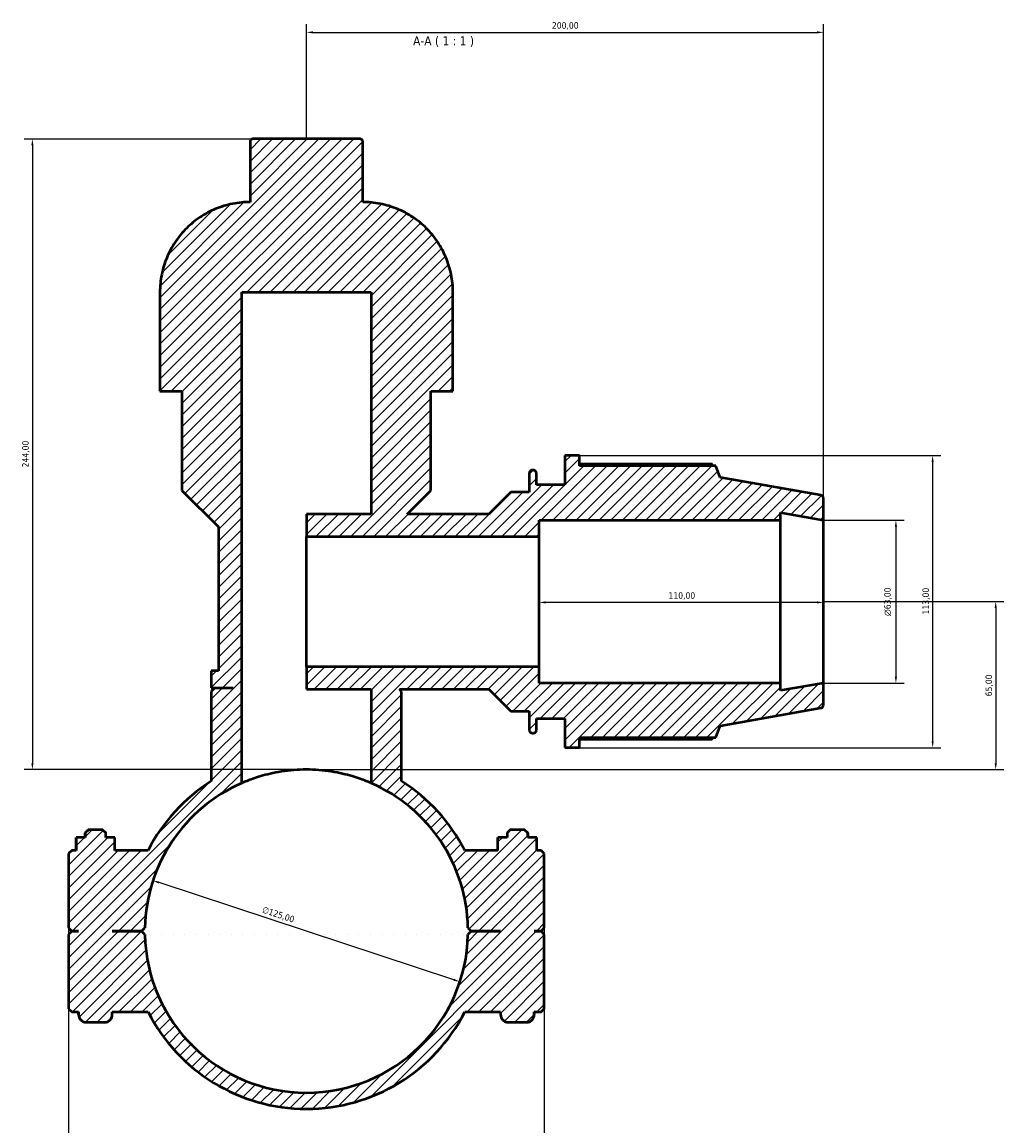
# Model space of a CAD drawing. Header units: millimetres. Extents: x 0 to 1064, y -29 to 1458.
# Tile 7 of 8: x 301 to 681, y 1031 to 1458. Entities that reach past the tile are written whole.
import ezdxf

# ---------------------------------------------------------------- set-up
doc = ezdxf.new("R2010")
doc.units = ezdxf.units.MM
for name, color, linetype, lineweight in [('Dimension (ISO)', 7, 'Continuous', 25), ('Hatch (ISO)', 7, 'Continuous', 18), ('Symbol (ISO)', 7, 'Continuous', 25), ('Visible (ISO)', 7, 'Continuous', 50)]:
    doc.layers.add(name, color=color, linetype=linetype, lineweight=lineweight)
doc.styles.add('Label Text (ISO)', font='tahoma.ttf')
doc.styles.add('Note Text (ISO)', font='tahoma.ttf')
doc.dimstyles.new('Default (ISO)', dxfattribs={"dimtxt": 2.5, "dimasz": 2.5, "dimexe": 3.175, "dimexo": 0, "dimgap": 0.762, "dimtad": 1, "dimrnd": 1e-08, "dimzin": 0, "dimtxsty": 'Note Text (ISO)', "dimcen": 0.09, "dimdle": 10, "dimclrd": 256, "dimclre": 256, "dimclrt": 256, "dimazin": 0, "dimtfac": 1.40208, "dimtmove": 0, "dimatfit": 3, "dimfxl": 1, "dimtolj": 1, "dimtzin": 0, "dimlwd": -1, "dimlwe": -1, "dimarcsym": 0})

# ---------------------------------------------------------------- blocks, each defined once
blk = doc.blocks.new('*D7')
at = {"layer": 'Defpoints', "color": 0, "transparency": 16777216}
for p in [(351.93, 1125.99), (470.63, 1086.81)]:
    blk.add_point(p, dxfattribs=at)
at = {"layer": 'Dimension (ISO)', "transparency": 16777216}
blk.add_line((468.26, 1087.6), (354.3, 1125.21), dxfattribs=at)
blk.add_arc((411.28, 1106.4), 62.5, 113.5775, 164.6463, dxfattribs=at)
for points in [[(354.43, 1125.6), (354.17, 1124.81), (351.93, 1125.99)], [(468.39, 1087.99), (468.13, 1087.2), (470.63, 1086.81)]]:
    blk.add_solid(points, dxfattribs=at)
at = {"layer": 'Dimension (ISO)', "color": 232, "true_color": 0xca0064, "transparency": 16777216, "insert": (394.71, 1116.06), "char_height": 2.5, "attachment_point": 1, "rotation": 341.7358, "style": 'Note Text (ISO)'}
blk.add_mtext('\\A1;∅125,00', dxfattribs=at)
blk = doc.blocks.new('*D8')
at = {"layer": 'Defpoints', "color": 0, "transparency": 16777216}
for p in [(390.48, 1412.9), (305.28, 1168.9), (411.28, 1168.9)]:
    blk.add_point(p, dxfattribs=at)
at = {"layer": 'Dimension (ISO)', "transparency": 16777216}
for p, q in [((390.48, 1412.9), (302.11, 1412.9)), ((305.28, 1410.4), (305.28, 1171.4)), ((411.28, 1168.9), (302.11, 1168.9))]:
    blk.add_line(p, q, dxfattribs=at)
for points in [[(304.86, 1410.4), (305.7, 1410.4), (305.28, 1412.9)], [(304.86, 1171.4), (305.7, 1171.4), (305.28, 1168.9)]]:
    blk.add_solid(points, dxfattribs=at)
at = {"layer": 'Dimension (ISO)', "color": 232, "true_color": 0xca0064, "transparency": 16777216, "insert": (301.35, 1285.85), "char_height": 2.5, "attachment_point": 1, "rotation": 90, "style": 'Note Text (ISO)'}
blk.add_mtext('\\A1;244,00', dxfattribs=at)
blk = doc.blocks.new('*D9')
at = {"layer": 'Defpoints', "color": 0, "transparency": 16777216}
for p in [(611.28, 1233.9), (411.28, 1168.9), (677.88, 1168.9)]:
    blk.add_point(p, dxfattribs=at)
at = {"layer": 'Dimension (ISO)', "transparency": 16777216}
for p, q in [((611.28, 1233.9), (681.05, 1233.9)), ((677.88, 1231.4), (677.88, 1171.4)), ((411.28, 1168.9), (681.05, 1168.9))]:
    blk.add_line(p, q, dxfattribs=at)
for points in [[(677.46, 1231.4), (678.3, 1231.4), (677.88, 1233.9)], [(677.46, 1171.4), (678.3, 1171.4), (677.88, 1168.9)]]:
    blk.add_solid(points, dxfattribs=at)
at = {"layer": 'Dimension (ISO)', "color": 232, "true_color": 0xca0064, "transparency": 16777216, "insert": (673.95, 1197.27), "char_height": 2.5, "attachment_point": 1, "rotation": 90, "style": 'Note Text (ISO)'}
blk.add_mtext('\\A1;65,00', dxfattribs=at)
blk = doc.blocks.new('*D10')
at = {"layer": 'Defpoints', "color": 0, "transparency": 16777216}
for p in [(501.28, 1233.9), (501.28, 1233.6), (611.28, 1233.9)]:
    blk.add_point(p, dxfattribs=at)
at = {"layer": 'Dimension (ISO)', "transparency": 16777216}
blk.add_line((608.78, 1233.6), (503.78, 1233.6), dxfattribs=at)
for points in [[(503.78, 1234.02), (503.78, 1233.18), (501.28, 1233.6)], [(608.78, 1234.02), (608.78, 1233.18), (611.28, 1233.6)]]:
    blk.add_solid(points, dxfattribs=at)
at = {"layer": 'Dimension (ISO)', "color": 232, "true_color": 0xca0064, "transparency": 16777216, "insert": (551.33, 1237.53), "char_height": 2.5, "attachment_point": 1, "style": 'Note Text (ISO)'}
blk.add_mtext('\\A1;110,00', dxfattribs=at)
blk = doc.blocks.new('*D11')
at = {"layer": 'Defpoints', "color": 0, "transparency": 16777216}
for p in [(611.28, 1265.4), (611.28, 1202.4), (639.28, 1202.4)]:
    blk.add_point(p, dxfattribs=at)
at = {"layer": 'Dimension (ISO)', "transparency": 16777216}
for p, q in [((611.28, 1265.4), (642.46, 1265.4)), ((639.28, 1262.9), (639.28, 1204.9)), ((611.28, 1202.4), (642.46, 1202.4))]:
    blk.add_line(p, q, dxfattribs=at)
for points in [[(638.87, 1262.9), (639.7, 1262.9), (639.28, 1265.4)], [(638.87, 1204.9), (639.7, 1204.9), (639.28, 1202.4)]]:
    blk.add_solid(points, dxfattribs=at)
at = {"layer": 'Dimension (ISO)', "color": 232, "true_color": 0xca0064, "transparency": 16777216, "insert": (634.76, 1228.35), "char_height": 2.5, "attachment_point": 1, "rotation": 90, "style": 'Note Text (ISO)'}
blk.add_mtext('\\A1;\\fAIGDT|b0|i0;\\H2.5000;\\ln\\fTahoma|b0|i0;\\H2.5000;63,00', dxfattribs=at)
blk = doc.blocks.new('*D12')
at = {"layer": 'Defpoints', "color": 0, "transparency": 16777216}
for p in [(516.93, 1290.4), (516.93, 1177.4), (653.49, 1177.4)]:
    blk.add_point(p, dxfattribs=at)
at = {"layer": 'Dimension (ISO)', "transparency": 16777216}
for p, q in [((516.93, 1290.4), (656.66, 1290.4)), ((653.49, 1287.9), (653.49, 1179.9)), ((516.93, 1177.4), (656.66, 1177.4))]:
    blk.add_line(p, q, dxfattribs=at)
for points in [[(653.07, 1287.9), (653.9, 1287.9), (653.49, 1290.4)], [(653.07, 1179.9), (653.9, 1179.9), (653.49, 1177.4)]]:
    blk.add_solid(points, dxfattribs=at)
at = {"layer": 'Dimension (ISO)', "color": 232, "true_color": 0xca0064, "transparency": 16777216, "insert": (649.55, 1228.95), "char_height": 2.5, "attachment_point": 1, "rotation": 90, "style": 'Note Text (ISO)'}
blk.add_mtext('\\A1;113,00', dxfattribs=at)
blk = doc.blocks.new('*D13')
at = {"layer": 'Defpoints', "color": 0, "transparency": 16777216}
for p in [(319.28, 1107.7), (503.28, 1107.7), (319.28, 977.7)]:
    blk.add_point(p, dxfattribs=at)
at = {"layer": 'Dimension (ISO)', "transparency": 16777216}
for p, q in [((319.28, 1107.7), (319.28, 974.53)), ((503.28, 1107.7), (503.28, 974.53)), ((500.78, 977.7), (321.78, 977.7))]:
    blk.add_line(p, q, dxfattribs=at)
for points in [[(321.78, 978.12), (321.78, 977.29), (319.28, 977.7)], [(500.78, 978.12), (500.78, 977.29), (503.28, 977.7)]]:
    blk.add_solid(points, dxfattribs=at)
at = {"layer": 'Dimension (ISO)', "color": 232, "true_color": 0xca0064, "transparency": 16777216, "insert": (375.83, 981.65), "char_height": 2.5, "attachment_point": 1, "style": 'Note Text (ISO)'}
blk.add_mtext('\\A1;184,00', dxfattribs=at)
blk = doc.blocks.new('*D15')
at = {"layer": 'Defpoints', "color": 0, "transparency": 16777216}
for p in [(611.28, 1454.16), (411.28, 1412.9), (611.28, 1265.4)]:
    blk.add_point(p, dxfattribs=at)
at = {"layer": 'Dimension (ISO)', "transparency": 16777216}
for p, q in [((411.28, 1412.9), (411.28, 1457.34)), ((611.28, 1265.4), (611.28, 1457.34)), ((413.78, 1454.16), (608.78, 1454.16))]:
    blk.add_line(p, q, dxfattribs=at)
for points in [[(413.78, 1454.58), (413.78, 1453.75), (411.28, 1454.16)], [(608.78, 1454.58), (608.78, 1453.75), (611.28, 1454.16)]]:
    blk.add_solid(points, dxfattribs=at)
at = {"layer": 'Dimension (ISO)', "color": 232, "true_color": 0xca0064, "transparency": 16777216, "insert": (506.23, 1458.1), "char_height": 2.5, "attachment_point": 1, "style": 'Note Text (ISO)'}
blk.add_mtext('\\A1;200,00', dxfattribs=at)

msp = doc.modelspace()

# ---------------------------------------------------------------- hatches: boundary and pattern name
at = {"layer": 'Hatch (ISO)'}
h = msp.add_hatch(dxfattribs=at)
h.set_pattern_fill('ANSI31', color=256, scale=25.4, style=0)
h.set_pattern_definition([(45, (0, 0), (-2.245064, 2.245064), [])])
edge = h.paths.add_edge_path()
edge.add_line((319.281, 1107.705), (320.531, 1106.455))
edge.add_line((320.531, 1106.455), (323.181, 1106.455))
edge.add_line((323.181, 1106.455), (323.181, 1106.355))
edge.add_line((323.181, 1106.355), (320.531, 1106.355))
edge.add_line((320.531, 1106.355), (319.281, 1105.105))
edge.add_line((319.281, 1105.105), (319.281, 1076.405))
edge.add_line((319.281, 1076.405), (320.531, 1075.155))
edge.add_line((320.531, 1075.155), (323.181, 1075.155))
edge.add_line((323.181, 1075.155), (323.181, 1074.155))
edge.add_spline(control_points=[(323.181, 1074.155), (323.181, 1073.785), (323.268, 1073.349), (323.551, 1072.665), (323.798, 1072.295), (324.322, 1071.772), (324.691, 1071.525), (325.375, 1071.242), (325.811, 1071.155), (326.181, 1071.155)], knot_values=[0, 0, 0, 0, 0.1110711, 0.1110711, 0.2221434, 0.2221434, 0.3332178, 0.3332178, 0.4442973, 0.4442973, 0.4442973, 0.4442973], degree=3, periodic=0)
edge.add_line((326.181, 1071.155), (333.181, 1071.155))
edge.add_spline(control_points=[(333.181, 1071.155), (333.551, 1071.155), (333.987, 1071.242), (334.671, 1071.525), (335.041, 1071.772), (335.564, 1072.295), (335.811, 1072.665), (336.094, 1073.349), (336.181, 1073.785), (336.181, 1074.155)], knot_values=[-0.4442973, -0.4442973, -0.4442973, -0.4442973, -0.3332178, -0.3332178, -0.2221434, -0.2221434, -0.1110711, -0.1110711, 0, 0, 0, 0], degree=3, periodic=0)
edge.add_line((336.181, 1074.155), (336.181, 1075.155))
edge.add_line((336.181, 1075.155), (350.044, 1075.155))
edge.add_ellipse((411.281, 1106.405), major_axis=(-61.237, -31.25), ratio=1, start_angle=0, end_angle=125.92862)
edge.add_line((472.518, 1075.155), (486.381, 1075.155))
edge.add_line((486.381, 1075.155), (486.381, 1074.155))
edge.add_spline(control_points=[(486.381, 1074.155), (486.381, 1073.785), (486.468, 1073.349), (486.751, 1072.665), (486.998, 1072.295), (487.522, 1071.772), (487.891, 1071.525), (488.575, 1071.242), (489.011, 1071.155), (489.381, 1071.155)], knot_values=[0, 0, 0, 0, 0.1110711, 0.1110711, 0.2221434, 0.2221434, 0.3332178, 0.3332178, 0.4442973, 0.4442973, 0.4442973, 0.4442973], degree=3, periodic=0)
edge.add_line((489.381, 1071.155), (496.381, 1071.155))
edge.add_spline(control_points=[(496.381, 1071.155), (496.751, 1071.155), (497.187, 1071.242), (497.871, 1071.525), (498.241, 1071.772), (498.764, 1072.295), (499.011, 1072.665), (499.294, 1073.349), (499.381, 1073.785), (499.381, 1074.155)], knot_values=[-0.4442973, -0.4442973, -0.4442973, -0.4442973, -0.3332178, -0.3332178, -0.2221434, -0.2221434, -0.1110711, -0.1110711, 0, 0, 0, 0], degree=3, periodic=0)
edge.add_line((499.381, 1074.155), (499.381, 1075.155))
edge.add_line((499.381, 1075.155), (502.031, 1075.155))
edge.add_line((502.031, 1075.155), (503.281, 1076.405))
edge.add_line((503.281, 1076.405), (503.281, 1105.105))
edge.add_line((503.281, 1105.105), (502.031, 1106.355))
edge.add_line((502.031, 1106.355), (499.381, 1106.355))
edge.add_line((499.381, 1106.355), (499.381, 1106.455))
edge.add_line((499.381, 1106.455), (502.031, 1106.455))
edge.add_line((502.031, 1106.455), (503.281, 1107.705))
edge.add_line((503.281, 1107.705), (503.281, 1136.405))
edge.add_line((503.281, 1136.405), (502.031, 1137.655))
edge.add_line((502.031, 1137.655), (500.341, 1137.655))
edge.add_line((500.341, 1137.655), (500.341, 1142.655))
edge.add_line((500.341, 1142.655), (496.881, 1142.655))
edge.add_line((496.881, 1142.655), (496.881, 1144.405))
edge.add_line((496.881, 1144.405), (495.631, 1145.655))
edge.add_line((495.631, 1145.655), (490.132, 1145.655))
edge.add_line((490.132, 1145.655), (488.881, 1144.405))
edge.add_line((488.881, 1144.405), (488.881, 1142.655))
edge.add_line((488.881, 1142.655), (485.376, 1142.655))
edge.add_line((485.376, 1142.655), (485.376, 1137.655))
edge.add_line((485.376, 1137.655), (472.518, 1137.655))
edge.add_ellipse((411.281, 1106.405), major_axis=(61.237, 31.25), ratio=1, start_angle=0, end_angle=30.57587)
edge.add_line((448.108, 1164.46), (448.108, 1199.155))
edge.add_line((448.108, 1199.155), (447.258, 1200.005))
edge.add_line((447.258, 1200.005), (481.806, 1200.005))
edge.add_line((481.806, 1200.005), (490.281, 1191.53))
edge.add_line((490.281, 1191.53), (497.424, 1191.53))
edge.add_line((497.424, 1191.53), (497.424, 1184.315))
edge.add_spline(control_points=[(497.424, 1184.315), (497.424, 1184.159), (497.46, 1183.976), (497.579, 1183.689), (497.683, 1183.534), (497.903, 1183.314), (498.058, 1183.21), (498.346, 1183.091), (498.529, 1183.055), (498.684, 1183.055)], knot_values=[-0.1866013, -0.1866013, -0.1866013, -0.1866013, -0.139951, -0.139951, -0.0933006, -0.0933006, -0.0466503, -0.0466503, 0, 0, 0, 0], degree=3, periodic=0)
edge.add_line((498.684, 1183.055), (499.021, 1183.055))
edge.add_spline(control_points=[(499.021, 1183.055), (499.177, 1183.055), (499.36, 1183.091), (499.647, 1183.21), (499.802, 1183.314), (500.022, 1183.534), (500.126, 1183.689), (500.245, 1183.976), (500.281, 1184.159), (500.281, 1184.315)], knot_values=[0, 0, 0, 0, 0.0466503, 0.0466503, 0.0933006, 0.0933006, 0.139951, 0.139951, 0.1866013, 0.1866013, 0.1866013, 0.1866013], degree=3, periodic=0)
edge.add_line((500.281, 1184.315), (500.281, 1188.705))
edge.add_line((500.281, 1188.705), (511.281, 1188.705))
edge.add_line((511.281, 1188.705), (511.281, 1177.405))
edge.add_line((511.281, 1177.405), (516.931, 1177.405))
edge.add_line((516.931, 1177.405), (516.931, 1181.36))
edge.add_line((516.931, 1181.36), (569.628, 1181.36))
edge.add_line((569.628, 1181.36), (571.281, 1185.902))
edge.add_line((571.281, 1185.902), (610.24, 1192.771))
edge.add_spline(control_points=[(610.24, 1192.771), (610.332, 1192.788), (610.424, 1192.815), (610.647, 1192.908), (610.802, 1193.011), (611.022, 1193.231), (611.126, 1193.386), (611.245, 1193.674), (611.281, 1193.857), (611.281, 1194.012)], knot_values=[0.0208059, 0.0208059, 0.0208059, 0.0208059, 0.0466503, 0.0466503, 0.0933006, 0.0933006, 0.139951, 0.139951, 0.1866013, 0.1866013, 0.1866013, 0.1866013], degree=3, periodic=0)
edge.add_line((611.281, 1194.012), (611.281, 1202.405))
edge.add_line((611.281, 1202.405), (594.615, 1199.466))
edge.add_line((594.615, 1199.466), (594.615, 1202.405))
edge.add_line((594.615, 1202.405), (501.281, 1202.405))
edge.add_line((501.281, 1202.405), (501.281, 1208.705))
edge.add_line((501.281, 1208.705), (411.281, 1208.705))
edge.add_line((411.281, 1208.705), (411.281, 1200.005))
edge.add_line((411.281, 1200.005), (436.281, 1200.005))
edge.add_line((436.281, 1200.005), (436.281, 1163.687))
edge.add_ellipse((411.281, 1106.405), major_axis=(25, 57.282), ratio=1, start_angle=294.76992, end_angle=360, ccw=False)
edge.add_line((473.768, 1107.705), (475.031, 1106.455))
edge.add_line((475.031, 1106.455), (486.381, 1106.455))
edge.add_line((486.381, 1106.455), (486.381, 1106.355))
edge.add_line((486.381, 1106.355), (475.031, 1106.355))
edge.add_line((475.031, 1106.355), (473.768, 1105.105))
edge.add_ellipse((411.281, 1106.405), major_axis=(62.486, -1.3), ratio=1, start_angle=182.38354, end_angle=360, ccw=False)
edge.add_line((348.795, 1105.105), (347.531, 1106.355))
edge.add_line((347.531, 1106.355), (336.181, 1106.355))
edge.add_line((336.181, 1106.355), (336.181, 1106.455))
edge.add_line((336.181, 1106.455), (347.531, 1106.455))
edge.add_line((347.531, 1106.455), (348.795, 1107.705))
edge.add_ellipse((411.281, 1106.405), major_axis=(-62.486, 1.3), ratio=1, start_angle=294.76992, end_angle=360, ccw=False)
edge.add_line((386.281, 1163.687), (386.281, 1353.648))
edge.add_line((386.281, 1353.648), (436.281, 1353.648))
edge.add_line((436.281, 1353.648), (436.281, 1267.805))
edge.add_line((436.281, 1267.805), (411.281, 1267.805))
edge.add_line((411.281, 1267.805), (411.281, 1259.105))
edge.add_line((411.281, 1259.105), (501.281, 1259.105))
edge.add_line((501.281, 1259.105), (501.281, 1265.405))
edge.add_line((501.281, 1265.405), (594.615, 1265.405))
edge.add_line((594.615, 1265.405), (594.615, 1268.344))
edge.add_line((594.615, 1268.344), (611.281, 1265.405))
edge.add_line((611.281, 1265.405), (611.281, 1273.798))
edge.add_spline(control_points=[(611.281, 1273.798), (611.281, 1273.953), (611.245, 1274.136), (611.126, 1274.423), (611.022, 1274.579), (610.802, 1274.798), (610.647, 1274.902), (610.424, 1274.995), (610.332, 1275.022), (610.24, 1275.038)], knot_values=[0.559804, 0.559804, 0.559804, 0.559804, 0.6064544, 0.6064544, 0.6531047, 0.6531047, 0.699755, 0.699755, 0.7255994, 0.7255994, 0.7255994, 0.7255994], degree=3, periodic=0)
edge.add_line((610.24, 1275.038), (571.281, 1281.908))
edge.add_line((571.281, 1281.908), (569.628, 1286.45))
edge.add_line((569.628, 1286.45), (516.931, 1286.45))
edge.add_line((516.931, 1286.45), (516.931, 1290.405))
edge.add_line((516.931, 1290.405), (511.281, 1290.405))
edge.add_line((511.281, 1290.405), (511.281, 1279.105))
edge.add_line((511.281, 1279.105), (500.281, 1279.105))
edge.add_line((500.281, 1279.105), (500.281, 1283.495))
edge.add_spline(control_points=[(500.281, 1283.495), (500.281, 1283.65), (500.245, 1283.833), (500.126, 1284.121), (500.022, 1284.276), (499.802, 1284.496), (499.647, 1284.599), (499.36, 1284.718), (499.177, 1284.755), (499.021, 1284.755)], knot_values=[-0.1866013, -0.1866013, -0.1866013, -0.1866013, -0.139951, -0.139951, -0.0933006, -0.0933006, -0.0466503, -0.0466503, 0, 0, 0, 0], degree=3, periodic=0)
edge.add_line((499.021, 1284.755), (498.684, 1284.755))
edge.add_spline(control_points=[(498.684, 1284.755), (498.529, 1284.755), (498.346, 1284.718), (498.058, 1284.599), (497.903, 1284.496), (497.683, 1284.276), (497.579, 1284.121), (497.46, 1283.833), (497.424, 1283.65), (497.424, 1283.495)], knot_values=[0, 0, 0, 0, 0.0466503, 0.0466503, 0.0933006, 0.0933006, 0.139951, 0.139951, 0.1866013, 0.1866013, 0.1866013, 0.1866013], degree=3, periodic=0)
edge.add_line((497.424, 1283.495), (497.424, 1276.28))
edge.add_line((497.424, 1276.28), (490.281, 1276.28))
edge.add_line((490.281, 1276.28), (481.806, 1267.805))
edge.add_line((481.806, 1267.805), (450.282, 1267.805))
edge.add_line((450.282, 1267.805), (459.439, 1276.962))
edge.add_line((459.439, 1276.962), (459.439, 1315.305))
edge.add_line((459.439, 1315.305), (467.937, 1315.305))
edge.add_line((467.937, 1315.305), (467.937, 1353.648))
edge.add_spline(control_points=[(467.937, 1353.648), (467.937, 1354.723), (467.887, 1355.848), (467.666, 1358.136), (467.496, 1359.298), (467.039, 1361.598), (466.751, 1362.737), (466.079, 1364.934), (465.695, 1365.993), (464.872, 1367.981), (464.395, 1369.001), (463.316, 1371.03), (462.714, 1372.038), (461.411, 1373.988), (460.71, 1374.93), (459.248, 1376.704), (458.488, 1377.535), (456.967, 1379.056), (456.136, 1379.816), (454.363, 1381.277), (453.421, 1381.979), (451.471, 1383.282), (450.462, 1383.884), (448.433, 1384.963), (447.413, 1385.44), (445.426, 1386.263), (444.367, 1386.647), (442.169, 1387.319), (441.03, 1387.606), (438.73, 1388.064), (437.568, 1388.234), (435.281, 1388.454), (434.156, 1388.505), (433.08, 1388.505)], knot_values=[7.3737292, 7.3737292, 7.3737292, 7.3737292, 7.6963674, 7.6963674, 8.0190056, 8.0190056, 8.3416438, 8.3416438, 8.6642821, 8.6642821, 8.9869203, 8.9869203, 9.3095586, 9.3095586, 9.6321969, 9.6321969, 9.9548351, 9.9548351, 10.2774735, 10.2774735, 10.6001119, 10.6001119, 10.9227502, 10.9227502, 11.2453886, 11.2453886, 11.5680273, 11.5680273, 11.8906661, 11.8906661, 12.2133048, 12.2133048, 12.5359435, 12.5359435, 12.5359435, 12.5359435], degree=3, periodic=0)
edge.add_line((433.08, 1388.505), (433.08, 1411.905))
edge.add_spline(control_points=[(433.08, 1411.905), (433.08, 1412.028), (433.051, 1412.174), (432.957, 1412.402), (432.874, 1412.525), (432.7, 1412.699), (432.577, 1412.781), (432.349, 1412.876), (432.203, 1412.905), (432.08, 1412.905)], knot_values=[0, 0, 0, 0, 0.037024, 0.037024, 0.0740481, 0.0740481, 0.1110722, 0.1110722, 0.1480964, 0.1480964, 0.1480964, 0.1480964], degree=3, periodic=0)
edge.add_line((432.08, 1412.905), (390.482, 1412.905))
edge.add_spline(control_points=[(390.482, 1412.905), (390.359, 1412.905), (390.214, 1412.876), (389.986, 1412.781), (389.863, 1412.699), (389.688, 1412.525), (389.606, 1412.402), (389.511, 1412.174), (389.482, 1412.028), (389.482, 1411.905)], knot_values=[-0.1480964, -0.1480964, -0.1480964, -0.1480964, -0.1110722, -0.1110722, -0.0740481, -0.0740481, -0.037024, -0.037024, 0, 0, 0, 0], degree=3, periodic=0)
edge.add_line((389.482, 1411.905), (389.482, 1388.505))
edge.add_spline(control_points=[(389.482, 1388.505), (388.407, 1388.505), (387.282, 1388.454), (384.994, 1388.234), (383.832, 1388.064), (381.532, 1387.606), (380.393, 1387.319), (378.196, 1386.647), (377.137, 1386.263), (375.15, 1385.44), (374.129, 1384.963), (372.1, 1383.884), (371.092, 1383.282), (369.142, 1381.979), (368.2, 1381.277), (366.427, 1379.816), (365.595, 1379.056), (364.074, 1377.535), (363.314, 1376.704), (361.853, 1374.93), (361.151, 1373.988), (359.848, 1372.038), (359.246, 1371.03), (358.167, 1369.001), (357.69, 1367.981), (356.867, 1365.993), (356.483, 1364.934), (355.811, 1362.737), (355.524, 1361.598), (355.066, 1359.298), (354.896, 1358.136), (354.676, 1355.848), (354.625, 1354.723), (354.625, 1353.648)], knot_values=[16.9589732, 16.9589732, 16.9589732, 16.9589732, 17.2816119, 17.2816119, 17.6042506, 17.6042506, 17.9268893, 17.9268893, 18.2495281, 18.2495281, 18.5721664, 18.5721664, 18.8948048, 18.8948048, 19.2174432, 19.2174432, 19.5400815, 19.5400815, 19.8627198, 19.8627198, 20.1853581, 20.1853581, 20.5079963, 20.5079963, 20.8306346, 20.8306346, 21.1532728, 21.1532728, 21.4759111, 21.4759111, 21.7985493, 21.7985493, 22.1211875, 22.1211875, 22.1211875, 22.1211875], degree=3, periodic=0)
edge.add_line((354.625, 1353.648), (354.625, 1315.305))
edge.add_line((354.625, 1315.305), (363.124, 1315.305))
edge.add_line((363.124, 1315.305), (363.124, 1276.962))
edge.add_line((363.124, 1276.962), (377.288, 1262.798))
edge.add_line((377.288, 1262.798), (377.288, 1207.172))
edge.add_line((377.288, 1207.172), (374.455, 1207.172))
edge.add_line((374.455, 1207.172), (374.455, 1200.505))
edge.add_line((374.455, 1200.505), (382.953, 1200.505))
edge.add_line((382.953, 1200.505), (382.953, 1200.405))
edge.add_line((382.953, 1200.405), (375.705, 1200.405))
edge.add_line((375.705, 1200.405), (374.455, 1199.155))
edge.add_line((374.455, 1199.155), (374.455, 1164.46))
edge.add_ellipse((411.281, 1106.405), major_axis=(-36.826, 58.055), ratio=1, start_angle=0, end_angle=30.57587)
edge.add_line((350.044, 1137.655), (337.187, 1137.655))
edge.add_line((337.187, 1137.655), (337.187, 1142.655))
edge.add_line((337.187, 1142.655), (333.681, 1142.655))
edge.add_line((333.681, 1142.655), (333.681, 1144.405))
edge.add_line((333.681, 1144.405), (332.431, 1145.655))
edge.add_line((332.431, 1145.655), (326.932, 1145.655))
edge.add_line((326.932, 1145.655), (325.681, 1144.405))
edge.add_line((325.681, 1144.405), (325.681, 1142.655))
edge.add_line((325.681, 1142.655), (322.222, 1142.655))
edge.add_line((322.222, 1142.655), (322.222, 1137.655))
edge.add_line((322.222, 1137.655), (320.531, 1137.655))
edge.add_line((320.531, 1137.655), (319.281, 1136.405))
edge.add_line((319.281, 1136.405), (319.281, 1107.705))

# ---------------------------------------------------------------- linework, layer by layer
at = {"layer": 'Visible (ISO)'}
for p, q in [((389.482, 1411.905), (389.482, 1388.505)), ((432.08, 1412.905), (390.482, 1412.905)), ((433.08, 1388.505), (433.08, 1411.905)), ((354.625, 1353.648), (354.625, 1315.305)), ((386.281, 1163.687), (386.281, 1353.648)), ((386.281, 1353.648), (436.281, 1353.648)), ((436.281, 1353.648), (436.281, 1267.805)), ((467.937, 1315.305), (467.937, 1353.648)), ((354.625, 1315.305), (363.124, 1315.305)), ((363.124, 1315.305), (363.124, 1276.962)), ((459.439, 1276.962), (459.439, 1315.305)), ((459.439, 1315.305), (467.937, 1315.305)), ((516.931, 1290.405), (511.281, 1290.405)), ((511.281, 1290.405), (511.281, 1279.105)), ((516.931, 1286.45), (516.931, 1290.405)), ((568.189, 1287.067), (516.931, 1287.067)), ((569.628, 1286.45), (516.931, 1286.45)), ((571.281, 1281.908), (569.628, 1286.45)), ((497.424, 1283.495), (497.424, 1276.28)), ((499.021, 1284.755), (498.684, 1284.755)), ((500.281, 1279.105), (500.281, 1283.495)), ((610.24, 1275.038), (571.281, 1281.908)), ((511.281, 1279.105), (500.281, 1279.105)), ((363.124, 1276.962), (377.288, 1262.798)), ((450.282, 1267.805), (459.439, 1276.962)), ((490.281, 1276.28), (481.806, 1267.805)), ((497.424, 1276.28), (490.281, 1276.28)), ((611.281, 1265.405), (611.281, 1273.798)), ((436.281, 1267.805), (411.281, 1267.805)), ((411.281, 1267.805), (411.281, 1259.105)), ((481.806, 1267.805), (450.282, 1267.805)), ((501.281, 1259.105), (501.281, 1265.405)), ((501.281, 1265.405), (594.615, 1265.405)), ((594.615, 1265.405), (594.615, 1268.344)), ((594.615, 1268.344), (611.281, 1265.405)), ((594.615, 1202.405), (594.615, 1265.405)), ((611.281, 1202.405), (611.281, 1265.405)), ((377.288, 1262.798), (377.288, 1207.172)), ((411.281, 1259.105), (501.281, 1259.105)), ((411.281, 1237.073), (411.281, 1259.105)), ((501.281, 1208.705), (501.281, 1259.105)), ((411.281, 1230.736), (411.281, 1237.073)), ((411.281, 1208.705), (411.281, 1230.736)), ((501.281, 1208.705), (411.281, 1208.705)), ((411.281, 1208.705), (411.281, 1200.005)), ((501.281, 1202.405), (501.281, 1208.705)), ((377.288, 1207.172), (374.455, 1207.172)), ((374.455, 1207.172), (374.455, 1200.505)), ((374.455, 1200.505), (382.953, 1200.505)), ((375.705, 1200.405), (374.455, 1199.155)), ((382.953, 1200.405), (375.705, 1200.405)), ((382.953, 1200.505), (382.953, 1200.405)), ((594.615, 1202.405), (501.281, 1202.405)), ((611.281, 1202.405), (594.615, 1199.466)), ((594.615, 1199.466), (594.615, 1202.405)), ((611.281, 1194.012), (611.281, 1202.405)), ((374.455, 1199.155), (374.455, 1164.46)), ((411.281, 1200.005), (436.281, 1200.005)), ((436.281, 1200.005), (436.281, 1163.687)), ((448.108, 1199.155), (447.258, 1200.005)), ((447.258, 1200.005), (481.806, 1200.005)), ((448.108, 1164.46), (448.108, 1199.155)), ((481.806, 1200.005), (490.281, 1191.53)), ((571.281, 1185.902), (610.24, 1192.771)), ((490.281, 1191.53), (497.424, 1191.53)), ((497.424, 1191.53), (497.424, 1184.315)), ((500.281, 1184.315), (500.281, 1188.705)), ((500.281, 1188.705), (511.281, 1188.705)), ((511.281, 1188.705), (511.281, 1177.405)), ((498.684, 1183.055), (499.021, 1183.055)), ((569.628, 1181.36), (571.281, 1185.902)), ((516.931, 1177.405), (516.931, 1181.36)), ((516.931, 1181.36), (569.628, 1181.36)), ((516.931, 1180.742), (568.189, 1180.742)), ((511.281, 1177.405), (516.931, 1177.405)), ((326.931, 1145.655), (325.681, 1144.405)), ((326.931, 1145.655), (326.932, 1145.655)), ((332.431, 1145.655), (326.932, 1145.655)), ((332.431, 1145.655), (332.431, 1145.655)), ((332.431, 1145.655), (333.681, 1144.405)), ((490.131, 1145.655), (488.881, 1144.405)), ((490.132, 1145.655), (490.131, 1145.655)), ((495.631, 1145.655), (490.132, 1145.655)), ((495.631, 1145.655), (495.631, 1145.655)), ((495.631, 1145.655), (496.881, 1144.405)), ((322.176, 1142.655), (322.222, 1142.655)), ((322.176, 1137.655), (322.176, 1142.655)), ((325.681, 1142.655), (322.222, 1142.655)), ((322.222, 1142.655), (322.222, 1137.655)), ((325.681, 1144.405), (325.681, 1142.655)), ((325.681, 1144.405), (325.681, 1144.405)), ((325.681, 1142.655), (325.681, 1144.405)), ((333.681, 1142.655), (333.681, 1144.405)), ((333.681, 1144.405), (333.681, 1144.405)), ((333.681, 1142.655), (333.681, 1144.405)), ((337.187, 1142.655), (333.681, 1142.655)), ((337.187, 1137.655), (337.187, 1142.655)), ((488.881, 1142.655), (485.376, 1142.655)), ((485.376, 1137.655), (485.376, 1142.655)), ((488.881, 1144.405), (488.881, 1142.655)), ((488.881, 1144.405), (488.881, 1144.405)), ((488.881, 1144.405), (488.881, 1142.655)), ((496.881, 1142.655), (496.881, 1144.405)), ((496.881, 1144.405), (496.881, 1144.405)), ((496.881, 1144.405), (496.881, 1142.655)), ((500.341, 1142.655), (496.881, 1142.655)), ((500.341, 1137.655), (500.341, 1142.655)), ((500.387, 1142.655), (500.341, 1142.655)), ((500.387, 1137.655), (500.387, 1142.655)), ((320.531, 1137.655), (319.281, 1136.405)), ((319.281, 1136.405), (319.281, 1107.705)), ((322.222, 1137.655), (320.531, 1137.655)), ((350.044, 1137.655), (337.187, 1137.655)), ((485.376, 1137.655), (472.518, 1137.655)), ((502.031, 1137.655), (500.341, 1137.655)), ((503.281, 1136.405), (502.031, 1137.655)), ((503.281, 1107.705), (503.281, 1136.405)), ((319.281, 1107.705), (320.531, 1106.455)), ((320.531, 1106.355), (319.281, 1105.105)), ((320.531, 1106.455), (323.181, 1106.455)), ((323.181, 1106.355), (320.531, 1106.355)), ((323.181, 1106.455), (323.181, 1106.355)), ((323.181, 1106.355), (323.181, 1106.455)), ((336.181, 1106.355), (336.181, 1106.455)), ((336.181, 1106.455), (347.531, 1106.455)), ((336.181, 1106.355), (336.181, 1106.455)), ((347.531, 1106.355), (336.181, 1106.355)), ((347.531, 1106.455), (348.795, 1107.705)), ((348.795, 1105.105), (347.531, 1106.355)), ((473.768, 1107.705), (475.031, 1106.455)), ((475.031, 1106.355), (473.768, 1105.105)), ((475.031, 1106.455), (486.381, 1106.455)), ((486.381, 1106.355), (475.031, 1106.355)), ((486.381, 1106.455), (486.381, 1106.355)), ((486.381, 1106.455), (486.381, 1106.355)), ((499.381, 1106.355), (499.381, 1106.455)), ((499.381, 1106.455), (502.031, 1106.455)), ((499.381, 1106.455), (499.381, 1106.355)), ((502.031, 1106.355), (499.381, 1106.355)), ((502.031, 1106.455), (503.281, 1107.705)), ((503.281, 1105.105), (502.031, 1106.355)), ((319.281, 1105.105), (319.281, 1076.405)), ((503.281, 1076.405), (503.281, 1105.105)), ((319.281, 1076.405), (320.531, 1075.155)), ((502.031, 1075.155), (503.281, 1076.405)), ((320.531, 1075.155), (323.181, 1075.155)), ((323.181, 1075.155), (323.181, 1074.155)), ((323.181, 1074.155), (323.181, 1075.155)), ((336.181, 1074.155), (336.181, 1075.155)), ((336.181, 1075.155), (350.044, 1075.155)), ((336.181, 1074.155), (336.181, 1075.155)), ((472.518, 1075.155), (486.381, 1075.155)), ((486.381, 1075.155), (486.381, 1074.155)), ((486.381, 1075.155), (486.381, 1074.155)), ((499.381, 1074.155), (499.381, 1075.155)), ((499.381, 1075.155), (502.031, 1075.155)), ((499.381, 1075.155), (499.381, 1074.155)), ((326.181, 1071.155), (333.181, 1071.155)), ((489.381, 1071.155), (496.381, 1071.155))]:
    msp.add_line(p, q, dxfattribs=at)
for centre, radius, start, end in [((411.281, 1106.405), 62.5, 113.57815, 178.80823), ((411.281, 1106.405), 68.75, 122.38844, 152.96431), ((411.281, 1106.405), 62.5, 1.19177, 66.42185), ((411.281, 1106.405), 68.75, 27.03569, 57.61156), ((411.281, 1106.405), 62.5, 181.19177, 358.80823), ((326.181, 1074.155), 3, 180, 270), ((333.181, 1074.155), 3, 270, 0), ((411.281, 1106.405), 68.75, 207.03569, 332.96431), ((489.381, 1074.155), 3, 180, 270), ((496.381, 1074.155), 3, 270, 0)]:
    msp.add_arc(centre, radius, start, end, dxfattribs=at)
for points, knots in [([(390.482, 1412.905), (390.359, 1412.905), (390.214, 1412.876), (389.986, 1412.781), (389.863, 1412.699), (389.688, 1412.525), (389.606, 1412.402), (389.511, 1412.174), (389.482, 1412.028), (389.482, 1411.905)], [-0.14809639, -0.14809639, -0.14809639, -0.14809639, -0.11107224, -0.11107224, -0.07404812, -0.07404812, -0.03702404, -0.03702404, 0, 0, 0, 0]), ([(433.08, 1411.905), (433.08, 1412.028), (433.051, 1412.174), (432.957, 1412.402), (432.874, 1412.525), (432.7, 1412.699), (432.577, 1412.781), (432.349, 1412.876), (432.203, 1412.905), (432.08, 1412.905)], [0, 0, 0, 0, 0.03702404, 0.03702404, 0.07404812, 0.07404812, 0.11107224, 0.11107224, 0.14809639, 0.14809639, 0.14809639, 0.14809639]), ([(389.482, 1388.505), (388.407, 1388.505), (387.282, 1388.454), (384.994, 1388.234), (383.832, 1388.064), (381.532, 1387.606), (380.393, 1387.319), (378.196, 1386.647), (377.137, 1386.263), (375.15, 1385.44), (374.129, 1384.963), (372.1, 1383.884), (371.092, 1383.282), (369.142, 1381.979), (368.2, 1381.277), (366.427, 1379.816), (365.595, 1379.056), (364.074, 1377.535), (363.314, 1376.704), (361.853, 1374.93), (361.151, 1373.988), (359.848, 1372.038), (359.246, 1371.03), (358.167, 1369.001), (357.69, 1367.981), (356.867, 1365.993), (356.483, 1364.934), (355.811, 1362.737), (355.524, 1361.598), (355.066, 1359.298), (354.896, 1358.136), (354.676, 1355.848), (354.625, 1354.723), (354.625, 1353.648)], [16.9589732, 16.9589732, 16.9589732, 16.9589732, 17.2816119, 17.2816119, 17.6042506, 17.6042506, 17.9268893, 17.9268893, 18.2495281, 18.2495281, 18.5721664, 18.5721664, 18.8948048, 18.8948048, 19.2174432, 19.2174432, 19.5400815, 19.5400815, 19.8627198, 19.8627198, 20.1853581, 20.1853581, 20.5079963, 20.5079963, 20.8306346, 20.8306346, 21.1532728, 21.1532728, 21.4759111, 21.4759111, 21.7985493, 21.7985493, 22.1211875, 22.1211875, 22.1211875, 22.1211875]), ([(467.937, 1353.648), (467.937, 1354.723), (467.887, 1355.848), (467.666, 1358.136), (467.496, 1359.298), (467.039, 1361.598), (466.751, 1362.737), (466.079, 1364.934), (465.695, 1365.993), (464.872, 1367.981), (464.395, 1369.001), (463.316, 1371.03), (462.714, 1372.038), (461.411, 1373.988), (460.71, 1374.93), (459.248, 1376.704), (458.488, 1377.535), (456.967, 1379.056), (456.136, 1379.816), (454.363, 1381.277), (453.421, 1381.979), (451.471, 1383.282), (450.462, 1383.884), (448.433, 1384.963), (447.413, 1385.44), (445.426, 1386.263), (444.367, 1386.647), (442.169, 1387.319), (441.03, 1387.606), (438.73, 1388.064), (437.568, 1388.234), (435.281, 1388.454), (434.156, 1388.505), (433.08, 1388.505)], [7.3737292, 7.3737292, 7.3737292, 7.3737292, 7.6963674, 7.6963674, 8.0190056, 8.0190056, 8.3416438, 8.3416438, 8.6642821, 8.6642821, 8.9869203, 8.9869203, 9.3095586, 9.3095586, 9.6321969, 9.6321969, 9.9548351, 9.9548351, 10.2774735, 10.2774735, 10.6001119, 10.6001119, 10.9227502, 10.9227502, 11.2453886, 11.2453886, 11.5680273, 11.5680273, 11.8906661, 11.8906661, 12.2133048, 12.2133048, 12.5359435, 12.5359435, 12.5359435, 12.5359435]), ([(498.684, 1284.755), (498.529, 1284.755), (498.346, 1284.718), (498.058, 1284.599), (497.903, 1284.496), (497.683, 1284.276), (497.579, 1284.121), (497.46, 1283.833), (497.424, 1283.65), (497.424, 1283.495)], [0, 0, 0, 0, 0.04665032, 0.04665032, 0.09330065, 0.09330065, 0.13995098, 0.13995098, 0.18660132, 0.18660132, 0.18660132, 0.18660132]), ([(500.281, 1283.495), (500.281, 1283.65), (500.245, 1283.833), (500.126, 1284.121), (500.022, 1284.276), (499.802, 1284.496), (499.647, 1284.599), (499.36, 1284.718), (499.177, 1284.755), (499.021, 1284.755)], [-0.18660132, -0.18660132, -0.18660132, -0.18660132, -0.13995097, -0.13995097, -0.09330064, -0.09330064, -0.04665032, -0.04665032, 0, 0, 0, 0]), ([(611.281, 1273.798), (611.281, 1273.953), (611.245, 1274.136), (611.126, 1274.423), (611.022, 1274.579), (610.802, 1274.798), (610.647, 1274.902), (610.424, 1274.995), (610.332, 1275.022), (610.24, 1275.038)], [0.559804, 0.559804, 0.559804, 0.559804, 0.60645436, 0.60645436, 0.6531047, 0.6531047, 0.69975502, 0.69975502, 0.72559945, 0.72559945, 0.72559945, 0.72559945]), ([(610.24, 1192.771), (610.332, 1192.788), (610.424, 1192.815), (610.647, 1192.908), (610.802, 1193.011), (611.022, 1193.231), (611.126, 1193.386), (611.245, 1193.674), (611.281, 1193.857), (611.281, 1194.012)], [0.02080589, 0.02080589, 0.02080589, 0.02080589, 0.04665031, 0.04665031, 0.09330064, 0.09330064, 0.13995098, 0.13995098, 0.18660133, 0.18660133, 0.18660133, 0.18660133]), ([(497.424, 1184.315), (497.424, 1184.159), (497.46, 1183.976), (497.579, 1183.689), (497.683, 1183.534), (497.903, 1183.314), (498.058, 1183.21), (498.346, 1183.091), (498.529, 1183.055), (498.684, 1183.055)], [-0.18660132, -0.18660132, -0.18660132, -0.18660132, -0.13995098, -0.13995098, -0.09330065, -0.09330065, -0.04665032, -0.04665032, 0, 0, 0, 0]), ([(499.021, 1183.055), (499.177, 1183.055), (499.36, 1183.091), (499.647, 1183.21), (499.802, 1183.314), (500.022, 1183.534), (500.126, 1183.689), (500.245, 1183.976), (500.281, 1184.159), (500.281, 1184.315)], [0, 0, 0, 0, 0.04665032, 0.04665032, 0.09330064, 0.09330064, 0.13995097, 0.13995097, 0.18660132, 0.18660132, 0.18660132, 0.18660132]), ([(436.281, 1163.687), (436.279, 1163.688), (436.124, 1163.756), (435.485, 1164.029), (434.998, 1164.234), (433.717, 1164.743), (432.923, 1165.046), (431.094, 1165.689), (430.059, 1166.028), (427.859, 1166.677), (426.617, 1167.01), (423.904, 1167.633), (422.435, 1167.921), (419.36, 1168.4), (417.752, 1168.59), (414.506, 1168.843), (412.869, 1168.905), (409.693, 1168.905), (408.056, 1168.843), (404.811, 1168.59), (403.203, 1168.4), (400.128, 1167.921), (398.658, 1167.633), (395.946, 1167.01), (394.703, 1166.677), (392.503, 1166.028), (391.468, 1165.689), (389.639, 1165.046), (388.845, 1164.743), (387.564, 1164.234), (387.077, 1164.029), (386.438, 1163.756), (386.284, 1163.688), (386.281, 1163.687)], [0.0040199, 0.0040199, 0.0040199, 0.0040199, 0.4769471, 0.4769471, 0.9538942, 0.9538942, 1.4308412, 1.4308412, 1.9077883, 1.9077883, 2.3842529, 2.3842529, 2.8607175, 2.8607175, 3.3371821, 3.3371821, 3.8136467, 3.8136467, 4.2901113, 4.2901113, 4.7665759, 4.7665759, 5.2430404, 5.2430404, 5.719505, 5.719505, 6.1964521, 6.1964521, 6.6733992, 6.6733992, 7.1503463, 7.1503463, 7.6232735, 7.6232735, 7.6232735, 7.6232735]), ([(323.181, 1074.155), (323.181, 1073.785), (323.268, 1073.349), (323.551, 1072.665), (323.798, 1072.295), (324.322, 1071.772), (324.691, 1071.525), (325.375, 1071.242), (325.811, 1071.155), (326.181, 1071.155)], [0, 0, 0, 0, 0.11107114, 0.11107114, 0.22214335, 0.22214335, 0.33321782, 0.33321782, 0.44429733, 0.44429733, 0.44429733, 0.44429733]), ([(333.181, 1071.155), (333.551, 1071.155), (333.987, 1071.242), (334.671, 1071.525), (335.041, 1071.772), (335.564, 1072.295), (335.811, 1072.665), (336.094, 1073.349), (336.181, 1073.785), (336.181, 1074.155)], [-0.44429733, -0.44429733, -0.44429733, -0.44429733, -0.33321782, -0.33321782, -0.22214335, -0.22214335, -0.11107114, -0.11107114, 0, 0, 0, 0]), ([(486.381, 1074.155), (486.381, 1073.785), (486.468, 1073.349), (486.751, 1072.665), (486.998, 1072.295), (487.522, 1071.772), (487.891, 1071.525), (488.575, 1071.242), (489.011, 1071.155), (489.381, 1071.155)], [0, 0, 0, 0, 0.11107114, 0.11107114, 0.22214335, 0.22214335, 0.33321782, 0.33321782, 0.44429733, 0.44429733, 0.44429733, 0.44429733]), ([(496.381, 1071.155), (496.751, 1071.155), (497.187, 1071.242), (497.871, 1071.525), (498.241, 1071.772), (498.764, 1072.295), (499.011, 1072.665), (499.294, 1073.349), (499.381, 1073.785), (499.381, 1074.155)], [-0.44429733, -0.44429733, -0.44429733, -0.44429733, -0.33321782, -0.33321782, -0.22214335, -0.22214335, -0.11107114, -0.11107114, 0, 0, 0, 0])]:
    msp.add_open_spline(points, degree=3, knots=knots, dxfattribs=at)
for points, weights in [([(568.547, 1286.45), (568.371, 1286.756), (568.189, 1287.067)], [1.00134737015, 1.00074759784, 1]), ([(568.189, 1180.742), (568.371, 1181.054), (568.547, 1181.36)], [1, 1.00074759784, 1.00134737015]), ([(326.932, 1145.655), (326.422, 1145.146), (325.681, 1144.405)], [1, 1.01760341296, 1]), ([(333.681, 1144.405), (332.94, 1145.146), (332.431, 1145.655)], [1, 1.01760341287, 1]), ([(490.132, 1145.655), (489.622, 1145.146), (488.881, 1144.405)], [1, 1.01760341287, 1]), ([(496.881, 1144.405), (496.14, 1145.146), (495.631, 1145.655)], [1, 1.01760341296, 1])]:
    msp.add_rational_spline(points, weights, degree=2, dxfattribs=at)

# ---------------------------------------------------------------- texts
at = {"layer": 'Symbol (ISO)', "insert": (452.539, 1448.499), "char_height": 3.5, "attachment_point": 7, "style": 'Label Text (ISO)'}
msp.add_mtext('A-A ( 1 : 1 )', dxfattribs=at)

# ---------------------------------------------------------------- dimensions: what is measured, and where the dimension line sits
at = {"layer": 'Dimension (ISO)'}
for base, p1, p2, angle, override, picture, middle in [((611.281, 1454.164), (411.281, 1412.905), (611.281, 1265.405), 180, {"dimdec": 2, "dimtp": 0, "dimtm": 0, "dimtdec": 2, "dimtofl": 0, "dimatfit": 1}, '*D15', (511.281, 1454.164)), ((305.281, 1168.905), (390.482, 1412.905), (411.281, 1168.905), 90, {"dimdec": 2, "dimtp": 0, "dimtm": 0, "dimtdec": 2, "dimtofl": 0, "dimatfit": 1}, '*D8', (305.281, 1290.905)), ((653.485, 1177.405), (516.931, 1290.405), (516.931, 1177.405), 90, {"dimdec": 2, "dimtp": 0, "dimtm": 0, "dimtdec": 2, "dimtofl": 0, "dimatfit": 1}, '*D12', (653.485, 1233.905)), ((501.281, 1233.6), (611.281, 1233.905), (501.281, 1233.905), 180, {"dimdec": 2, "dimse1": 1, "dimse2": 1, "dimtp": 0, "dimtm": 0, "dimtdec": 2, "dimtofl": 0, "dimatfit": 1}, '*D10', (556.281, 1233.6)), ((677.879, 1168.905), (611.281, 1233.905), (411.281, 1168.905), 90, {"dimdec": 2, "dimtp": 0, "dimtm": 0, "dimtdec": 2, "dimtofl": 0, "dimatfit": 1}, '*D9', (677.879, 1201.405))]:
    dim = msp.add_linear_dim(base=base, p1=p1, p2=p2, angle=angle, dimstyle='Default (ISO)', override=override, dxfattribs=at)
    dim.commit()
    dim.dimension.update_dxf_attribs({"geometry": picture, "text_midpoint": middle, "dimtype": 160})
dim = msp.add_linear_dim(base=(639.283, 1202.405), p1=(611.281, 1265.405), p2=(611.281, 1202.405), angle=90, text='\\fAIGDT|b0|i0;\\H2.5000;\\ln\\fTahoma|b0|i0;\\H2.5000;<>', dimstyle='Default (ISO)', override={"dimdec": 2, "dimtp": 0, "dimtm": 0, "dimtdec": 2, "dimtofl": 0, "dimatfit": 1}, dxfattribs=at)
dim.commit()
dim.dimension.update_dxf_attribs({"geometry": '*D11', "text_midpoint": (639.283, 1233.905), "dimtype": 160})
dim = msp.add_diameter_dim_2p(p1=(470.634, 1086.815), p2=(351.928, 1125.991), dimstyle='Default (ISO)', override={"dimdec": 2, "dimlfac": 0.999973, "dimtp": 0, "dimtm": 0, "dimtdec": 2, "dimatfit": 2}, dxfattribs=at)
dim.commit()
dim.dimension.update_dxf_attribs({"geometry": '*D7', "text_midpoint": (399.572, 1110.267), "dimtype": 163})
dim = msp.add_linear_dim(base=(319.281, 977.705), p1=(503.281, 1107.705), p2=(319.281, 1107.705), dimstyle='Default (ISO)', override={"dimdec": 2, "dimtp": 0, "dimtm": 0, "dimtdec": 2, "dimtofl": 0, "dimatfit": 1}, dxfattribs=at)
dim.commit()
dim.dimension.update_dxf_attribs({"geometry": '*D13', "text_midpoint": (380.781, 977.705), "dimtype": 160})

doc.saveas('drawing.dxf')
